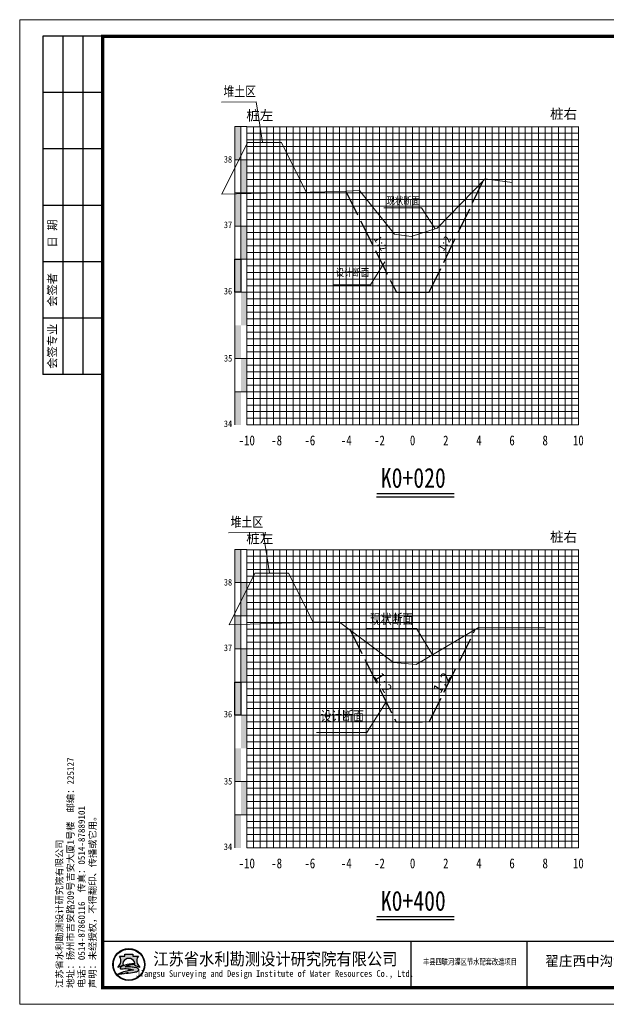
# Model space of a CAD drawing. Header units: millimetres. Extents: x -1851 to 142262423, y -629789 to 22327943.
# Tile 28 of 69: x 35561 to 35738, y 4447 to 4744. Entities that reach past the tile are written whole.
import ezdxf
from ezdxf.enums import TextEntityAlignment as Align

# ---------------------------------------------------------------- set-up
doc = ezdxf.new("R2010")
doc.units = ezdxf.units.MM
doc.linetypes.add('4415', pattern=[5, 4, -1])
for name, color, linetype, lineweight in [('0.13文字', 3, 'Continuous', 13), ('2', 61, 'Continuous', 30), ('3', 8, 'Continuous', 5), ('dmx', 7, 'Continuous', 15)]:
    doc.layers.add(name, color=color, linetype=linetype, lineweight=lineweight)
doc.layers.add('DIMTEX', color=7, linetype='Continuous')
doc.layers.add('断面', color=7, linetype='Continuous')
doc.styles.add('LYJFS', font='times.ttf', dxfattribs={"width": 0.7})
doc.styles.add('STYLE2', font='txt', dxfattribs={"width": 0.8})
doc.styles.add('仿宋', font='FangSong_GB2312.ttf')
doc.styles.add('仿宋体', font='FangSong_GB2312.ttf', dxfattribs={"width": 0.8})
doc.styles.add('宋体', font='txt', dxfattribs={"height": 3.5})
doc.styles.add('等线体', font='simhei.ttf')

# ---------------------------------------------------------------- blocks, each defined once
blk = doc.blocks.new('tk')
h = blk.add_hatch(color=152)
h.dxf.hatch_style = 1
h.paths.add_polyline_path([(6876.364125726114, 854.2295714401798, 1), (6866.686434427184, 854.2295714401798, 1)])
h.paths.add_polyline_path([(6876.201261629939, 854.2295714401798, 1), (6866.84929852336, 854.2295714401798, 1)], flags=16)
h = blk.add_hatch(color=152)
h.dxf.hatch_style = 1
edge = h.paths.add_edge_path()
edge.add_arc((6873.407199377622, 851.8047045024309), 1.461698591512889, 43.31770961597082, 70.37003522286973)
edge.add_arc((6872.0275850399, 847.9366998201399), 5.568375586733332, 70.37003522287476, 84.52854590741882)
edge.add_arc((6871.440752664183, 841.8102204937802), 11.72289597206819, 84.5285459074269, 95.17746754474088)
edge.add_arc((6871.582339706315, 852.1014277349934), 1.831337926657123, 111.7965680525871, 130.9174013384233, ccw=False)
edge.add_arc((6873.47809212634, 847.3608850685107), 6.936886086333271, 98.84274785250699, 111.79656805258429, ccw=False)
edge.add_arc((6874.544451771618, 840.506451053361), 13.873772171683, 95.21036804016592, 98.84274785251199, ccw=False)
edge.add_ellipse((6871.525280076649, 854.5219636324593), major_axis=(-1.773815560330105, 0), ratio=0.8776980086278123, start_angle=172.6538623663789, end_angle=176.9129867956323)
edge.add_arc((6873.117644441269, 844.1909795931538), 10.24870363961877, 88.99992913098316, 98.52267106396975)
edge.add_arc((6872.724314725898, 846.8157053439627), 7.594670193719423, 98.5226710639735, 116.8491039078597)
edge.add_arc((6869.849912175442, 852.4939579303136), 1.230336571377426, 116.8491039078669, 139.2900683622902)
edge.add_arc((6869.065436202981, 853.1689503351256), 0.1954369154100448, 139.2900683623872, 263.050638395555)
edge.add_arc((6869.248585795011, 854.6715617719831), 1.70916902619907, 263.0506383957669, 272.136251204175)
edge.add_arc((6870.416233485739, 823.3689317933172), 29.61523112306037, 88.46268833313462, 92.13625120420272, ccw=False)
edge.add_arc((6871.07395213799, 847.876297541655), 5.099041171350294, 68.07113774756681, 88.46268833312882, ccw=False)
edge.add_arc((6875.183614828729, 831.3122526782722), 21.4080615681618, 95.91294384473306, 98.79521578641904)
edge.add_arc((6873.816328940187, 840.1492628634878), 12.46590188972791, 98.79521578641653, 117.8496747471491)
edge.add_arc((6932.315236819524, 613.7362839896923), 245.9934265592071, 104.7703900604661, 105.15790668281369, ccw=False)
edge.add_line((6869.600177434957, 851.6009245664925), (6868.796656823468, 851.2750728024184))
edge.add_arc((6890.157828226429, 754.105500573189), 99.48982566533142, 100.90627282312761, 102.39834375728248, ccw=False)
edge.add_line((6871.334059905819, 851.7983414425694), (6870.72346251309, 851.6097564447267))
edge.add_arc((6868.414090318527, 880.2016823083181), 28.68503833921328, 274.6177604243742, 279.6944367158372)
edge.add_arc((6872.474319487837, 856.4344682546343), 4.573507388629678, 279.694436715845, 287.6119267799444)
edge.add_arc((6873.358587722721, 853.648913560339), 1.650966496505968, 287.6119267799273, 311.5140981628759)
edge.add_arc((6874.270477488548, 852.6187205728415), 0.2751610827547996, 311.5140981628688, 403.3177096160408)
edge = h.paths.add_edge_path()
edge.add_arc((6875.946394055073, 855.3665725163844), 2.066422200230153, 138.9741968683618, 204.1180883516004, ccw=False)
edge.add_line((6874.387456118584, 856.7229696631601), (6872.690352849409, 856.7229696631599))
edge.add_line((6872.69035284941, 856.7229696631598), (6872.69035284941, 857.3096342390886))
edge.add_line((6872.69035284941, 857.3096342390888), (6870.360207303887, 857.3096342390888))
edge.add_line((6870.360207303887, 857.3096342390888), (6870.360207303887, 856.7229696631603))
edge.add_line((6870.360207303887, 856.7229696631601), (6868.663104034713, 856.7229696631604))
edge.add_arc((6867.104166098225, 855.3665725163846), 2.066422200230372, -24.118088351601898, 41.0258031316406, ccw=False)
edge.add_arc((6865.567634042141, 856.05447875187), 3.749914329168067, 314.34412131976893, 335.8819116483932, ccw=False)
edge.add_arc((6867.522236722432, 856.4070458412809), 3.106664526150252, 282.3877277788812, 290.1465811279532)
edge.add_arc((6864.457993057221, 864.7594382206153), 12.00340818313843, 290.1465811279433, 296.6495194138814)
edge.add_ellipse((6871.525280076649, 854.5219636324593), major_axis=(-1.773815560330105, 0), ratio=0.8776980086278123, start_angle=176.9129867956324, end_angle=378.37473811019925, ccw=False)
edge.add_ellipse((6871.525280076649, 854.5219636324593), major_axis=(-1.773815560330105, 0), ratio=0.8776980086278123, start_angle=172.653862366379, end_angle=176.9129867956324, ccw=False)
edge.add_ellipse((6871.525280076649, 854.5219636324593), major_axis=(-1.773815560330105, 0), ratio=0.8776980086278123, start_angle=161.6252618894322, end_angle=172.653862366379, ccw=False)
edge.add_arc((6878.592567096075, 864.759438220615), 12.00340818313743, 243.3504805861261, 249.853418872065)
edge.add_arc((6875.528323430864, 856.4070458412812), 3.106664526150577, 249.8534188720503, 257.61227222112)
edge.add_arc((6877.482926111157, 856.05447875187), 3.74991432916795, 204.1180883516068, 225.6558786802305, ccw=False)
at = {"lineweight": 0}
for p, q in [((6838.597780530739, 842.2295714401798), (6838.597780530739, 1139.229571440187)), ((6838.597780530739, 1139.229571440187), (7258.597780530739, 1139.229571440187)), ((7258.597780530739, 842.2295714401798), (6838.597780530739, 842.2295714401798))]:
    blk.add_line(p, q, dxfattribs=at)
for p, q in [((6863.597780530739, 1134.229571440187), (6845.597780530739, 1134.229571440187)), ((6845.597780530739, 1134.229571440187), (6845.597780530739, 1032.229571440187)), ((6851.597780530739, 1134.229571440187), (6851.597780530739, 1032.229571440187)), ((6857.597780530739, 1134.229571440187), (6857.597780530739, 1032.229571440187)), ((6863.597780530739, 1117.229571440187), (6845.597780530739, 1117.229571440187)), ((6863.597780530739, 1100.229571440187), (6845.597780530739, 1100.229571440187)), ((6863.597780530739, 1083.229571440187), (6845.597780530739, 1083.229571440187)), ((6863.597780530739, 1066.229571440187), (6845.597780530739, 1066.229571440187)), ((6863.597780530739, 1049.229571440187), (6845.597780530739, 1049.229571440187)), ((6863.597780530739, 1032.229571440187), (6845.597780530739, 1032.229571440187)), ((6956.597780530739, 861.2295714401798), (6956.597780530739, 847.2295714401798)), ((6991.597780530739, 861.2295714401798), (6991.597780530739, 847.2295714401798))]:
    blk.add_line(p, q)
at = {"lineweight": 0, "const_width": 1}
blk.add_lwpolyline([(6863.597780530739, 1134.229571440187), (7253.597780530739, 1134.229571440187), (7253.597780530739, 847.2295714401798), (6863.597780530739, 847.2295714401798)], close=True, dxfattribs=at)
at = {"lineweight": 0, "const_width": 0.4}
blk.add_lwpolyline([(7253.597780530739, 861.2295714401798), (6863.597780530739, 861.2295714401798)], dxfattribs=at)
at = {"color": 152}
for points in [[(6869.8419023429, 854.0311891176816, -0.02838203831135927), (6868.592243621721, 853.4904639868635, -0.03386732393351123), (6868.188697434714, 853.3727099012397, 0.09425397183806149), (6868.990200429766, 854.5221939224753, 0.2921547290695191), (6868.663104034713, 856.7229696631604), (6870.360207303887, 856.7229696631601), (6870.360207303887, 857.3096342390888), (6872.69035284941, 857.3096342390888), (6872.69035284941, 856.7229696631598), (6874.387456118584, 856.7229696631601, 0.29215472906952), (6874.06035972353, 854.5221939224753, 0.09425397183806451), (6874.861862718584, 853.3727099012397, -0.03386732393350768), (6874.458316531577, 853.4904639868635, -0.02838203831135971), (6873.208657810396, 854.0311891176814)], [(6873.296521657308, 854.4381220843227, 0.04157472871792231), (6871.598778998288, 854.3265098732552, 0.08013502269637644), (6869.294240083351, 853.5916630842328, 0.09823132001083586), (6868.917290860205, 853.2964201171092, 0.599439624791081), (6869.041789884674, 852.9749492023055, 0.03966424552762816), (6869.312296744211, 852.9635806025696, -0.01603031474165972), (6871.210748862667, 852.9735033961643, -0.08921046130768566), (6872.978215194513, 852.6064141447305, 0.01257694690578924), (6871.910251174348, 852.4685801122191, 0.08333285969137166), (6867.992840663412, 851.171317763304, -0.001690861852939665), (6869.600177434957, 851.6009245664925), (6868.796656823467, 851.275072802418, -0.006510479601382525), (6871.334059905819, 851.7983414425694), (6870.72346251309, 851.6097564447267, 0.02215480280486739), (6873.244469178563, 851.9262713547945, 0.03456031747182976), (6873.858117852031, 852.0753316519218, 0.1046726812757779), (6874.452855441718, 852.4126819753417, 0.4234638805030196), (6874.470673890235, 852.8074929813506, 0.1185893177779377), (6873.898248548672, 853.1814519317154, 0.06185687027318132), (6872.558528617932, 853.479704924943, 0.04649815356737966), (6870.382867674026, 853.4852866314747, -0.08362449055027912), (6870.902341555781, 853.8018397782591, -0.05658197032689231), (6872.411732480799, 854.2153190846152, -0.01585057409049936), (6873.284535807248, 854.3228965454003)]]:
    blk.add_lwpolyline(points, format="xyb", dxfattribs=at)
for radius in [4.838845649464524, 4.675981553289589]:
    blk.add_circle((6871.525280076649, 854.2295714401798), radius, dxfattribs=at)
blk.add_arc((6873.478092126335, 847.3608850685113), 6.936886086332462, 98.84274785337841, 111.7965680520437, dxfattribs=at)
for start_param, end_param in [(2.820892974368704, 6.603884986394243), (3.013378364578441, 3.087714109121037)]:
    blk.add_ellipse((6871.525280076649, 854.5219636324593), major_axis=(-1.773815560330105, 0), ratio=0.8776980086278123, start_param=start_param, end_param=end_param, dxfattribs=at)
at = {"style": '宋体'}
for s, height, width, p in [('江苏省水利勘测设计研究院有限公司', 3.75, 0.9, (6915.725099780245, 855.9804173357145)), ('丰县四联河灌区节水配套改造项目', 1.8, 0.75, (6974.43168055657, 855.1042281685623)), ('Jiangsu Surveying and Design Institute of Water Resources Co., Ltd.', 2, 0.8, (6915.552971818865, 851.2429752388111))]:
    blk.add_text(s, height=height, dxfattribs=dict(at, width=width)).set_placement(p, align=Align.MIDDLE)
at = {"rotation": 90}
for s, insert, char_height, attachment_point, style in [('日 期', (6848.597780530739, 1074.729571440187), 2.5, 5, '宋体'), ('会签者', (6848.597780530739, 1057.729571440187), 2.5, 5, '宋体'), ('会签专业', (6848.597780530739, 1040.729571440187), 2.5, 5, '宋体'), ('江苏省水利勘测设计研究院有限公司\\P地址：扬州市吉安路209号吉安大厦1号楼  邮编：225127\\P电话：0514-87860116  传真：0514-87889101\\P声明：未经授权，不得翻印、传播或它用。', (6861.892912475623, 847.1478961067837), 2, 7, '仿宋')]:
    blk.add_mtext(s, dxfattribs=dict(at, insert=insert, char_height=char_height, attachment_point=attachment_point, style=style))

msp = doc.modelspace()

# ---------------------------------------------------------------- hatches: boundary and pattern name
at = {"linetype": 'Continuous'}
for points in [[(35625.80106367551, 4712.195327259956), (35627.60106367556, 4712.195327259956), (35627.60106367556, 4702.195327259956), (35625.80106367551, 4702.195327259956)], [(35627.60106367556, 4702.195327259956), (35629.40106367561, 4702.195327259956), (35629.40106367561, 4692.195327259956), (35627.60106367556, 4692.195327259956)], [(35625.80106367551, 4692.195327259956), (35627.60106367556, 4692.195327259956), (35627.60106367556, 4682.195327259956), (35625.80106367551, 4682.195327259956)], [(35627.60106367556, 4682.195327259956), (35629.40106367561, 4682.195327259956), (35629.40106367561, 4672.195327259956), (35627.60106367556, 4672.195327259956)], [(35625.80106367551, 4672.195327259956), (35627.60106367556, 4672.195327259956), (35627.60106367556, 4662.195327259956), (35625.80106367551, 4662.195327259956)], [(35627.60106367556, 4662.195327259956), (35629.40106367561, 4662.195327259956), (35629.40106367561, 4652.195327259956), (35627.60106367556, 4652.195327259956)], [(35625.80106367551, 4652.195327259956), (35627.60106367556, 4652.195327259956), (35627.60106367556, 4642.195327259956), (35625.80106367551, 4642.195327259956)], [(35627.60742442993, 4642.220052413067), (35629.40742442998, 4642.220052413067), (35629.40742442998, 4632.220052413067), (35627.60742442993, 4632.220052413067)], [(35625.80106367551, 4632.191263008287), (35627.60106367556, 4632.191263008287), (35627.60106367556, 4622.191263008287), (35625.80106367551, 4622.191263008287)], [(35625.80106367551, 4584.615327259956), (35627.60106367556, 4584.615327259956), (35627.60106367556, 4574.615327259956), (35625.80106367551, 4574.615327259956)], [(35627.60106367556, 4574.615327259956), (35629.40106367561, 4574.615327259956), (35629.40106367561, 4564.615327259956), (35627.60106367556, 4564.615327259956)], [(35625.80106367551, 4564.615327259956), (35627.60106367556, 4564.615327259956), (35627.60106367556, 4554.615327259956), (35625.80106367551, 4554.615327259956)], [(35627.60106367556, 4554.615327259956), (35629.40106367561, 4554.615327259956), (35629.40106367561, 4544.615327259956), (35627.60106367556, 4544.615327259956)], [(35625.80106367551, 4544.615327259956), (35627.60106367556, 4544.615327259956), (35627.60106367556, 4534.615327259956), (35625.80106367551, 4534.615327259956)], [(35627.60106367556, 4534.615327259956), (35629.40106367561, 4534.615327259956), (35629.40106367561, 4524.615327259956), (35627.60106367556, 4524.615327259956)], [(35625.80106367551, 4524.615327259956), (35627.60106367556, 4524.615327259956), (35627.60106367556, 4514.615327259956), (35625.80106367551, 4514.615327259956)], [(35627.60742442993, 4514.640052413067), (35629.40742442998, 4514.640052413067), (35629.40742442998, 4504.640052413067), (35627.60742442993, 4504.640052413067)], [(35625.80106367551, 4504.611263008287), (35627.60106367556, 4504.611263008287), (35627.60106367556, 4494.611263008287), (35625.80106367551, 4494.611263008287)]]:
    msp.add_hatch(color=7, dxfattribs=at).paths.add_polyline_path(points)

# ---------------------------------------------------------------- linework, layer by layer
at = {"linetype": 'Continuous', "lineweight": 20, "flags": 128}
for points in [[(35634.09843318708, 4707.45440353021), (35632.19030464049, 4719.659222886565), (35621.73067504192, 4719.587794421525)], [(35686.21961547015, 4681.305267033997), (35682.10047560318, 4687.686734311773), (35670.73693334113, 4687.66700006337)], [(35671.07099661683, 4671.355461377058), (35666.6903608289, 4664.429099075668), (35655.32681856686, 4664.409364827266)], [(35636.28272274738, 4577.556055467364), (35634.37459420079, 4589.760874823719), (35623.91496460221, 4589.68944635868)], [(35685.40106367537, 4552.862734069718), (35680.55343617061, 4560.808295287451), (35665.40204648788, 4560.781982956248)], [(35671.40106367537, 4538.633264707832), (35665.56021595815, 4529.398114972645), (35650.40882627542, 4529.371802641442)]]:
    msp.add_lwpolyline(points, dxfattribs=at)
at = {"color": 1, "linetype": '4415', "lineweight": 30, "ltscale": 2}
for points in [[(35659.24680555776, 4692.705704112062), (35674.50199398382, 4662.195327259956), (35681.24146268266, 4662.195327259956), (35684.44472254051, 4662.195327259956), (35700.60156256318, 4695.661842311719)], [(35660.52928862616, 4560.376814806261), (35674.40106367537, 4532.633264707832), (35684.40106367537, 4532.633264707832), (35698.31119955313, 4560.453536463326)]]:
    msp.add_lwpolyline(points, dxfattribs=at)
at = {"linetype": 'Continuous', "flags": 128}
for points in [[(35625.80106367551, 4672.195327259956), (35627.60106367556, 4672.195327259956), (35627.60106367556, 4662.195327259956), (35625.80106367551, 4662.195327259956)], [(35625.80106367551, 4544.615327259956), (35627.60106367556, 4544.615327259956), (35627.60106367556, 4534.615327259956), (35625.80106367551, 4534.615327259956)]]:
    msp.add_lwpolyline(points, close=True, dxfattribs=at)
at = {"layer": '2', "color": 7, "lineweight": 15}
for points in [[(35629.40106367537, 4712.129226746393), (35729.40106367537, 4712.129226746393)], [(35639.40106367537, 4712.195327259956), (35639.40106367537, 4622.195327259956)], [(35649.40106367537, 4712.195327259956), (35649.40106367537, 4622.195327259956)], [(35659.40106367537, 4712.195327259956), (35659.40106367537, 4622.195327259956)], [(35669.40106367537, 4712.195327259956), (35669.40106367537, 4622.195327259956)], [(35689.40106367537, 4712.195327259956), (35689.40106367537, 4622.195327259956)], [(35699.40106367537, 4712.195327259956), (35699.40106367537, 4622.195327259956)], [(35709.40106367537, 4712.195327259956), (35709.40106367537, 4622.195327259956)], [(35719.40106367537, 4712.195327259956), (35719.40106367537, 4622.195327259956)], [(35729.40106367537, 4712.195327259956), (35729.40106367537, 4622.195327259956)], [(35629.40106367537, 4702.195327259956), (35729.40106367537, 4702.195327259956)], [(35629.40106367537, 4692.195327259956), (35729.40106367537, 4692.195327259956)], [(35629.40106367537, 4682.195327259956), (35729.40106367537, 4682.195327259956)], [(35629.40106367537, 4672.195327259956), (35729.40106367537, 4672.195327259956)], [(35629.40106367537, 4652.195327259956), (35729.40106367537, 4652.195327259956)], [(35629.40106367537, 4622.195327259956), (35729.40106367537, 4622.195327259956)], [(35629.40106367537, 4584.549226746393), (35729.40106367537, 4584.549226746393)], [(35639.40106367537, 4584.615327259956), (35639.40106367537, 4494.615327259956)], [(35649.40106367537, 4584.615327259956), (35649.40106367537, 4494.615327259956)], [(35659.40106367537, 4584.615327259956), (35659.40106367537, 4494.615327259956)], [(35669.40106367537, 4584.615327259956), (35669.40106367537, 4494.615327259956)], [(35689.40106367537, 4584.615327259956), (35689.40106367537, 4494.615327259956)], [(35699.40106367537, 4584.615327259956), (35699.40106367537, 4494.615327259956)], [(35709.40106367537, 4584.615327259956), (35709.40106367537, 4494.615327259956)], [(35719.40106367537, 4584.615327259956), (35719.40106367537, 4494.615327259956)], [(35729.40106367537, 4584.615327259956), (35729.40106367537, 4494.615327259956)], [(35629.40106367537, 4574.615327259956), (35729.40106367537, 4574.615327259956)], [(35629.40106367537, 4564.615327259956), (35729.40106367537, 4564.615327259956)], [(35629.40106367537, 4554.615327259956), (35729.40106367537, 4554.615327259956)], [(35629.40106367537, 4544.615327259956), (35729.40106367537, 4544.615327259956)], [(35629.40106367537, 4524.615327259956), (35729.40106367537, 4524.615327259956)], [(35629.40106367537, 4494.615327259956), (35729.40106367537, 4494.615327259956)]]:
    msp.add_lwpolyline(points, dxfattribs=at)
at = {"layer": '2', "color": 3, "lineweight": 15}
for points in [[(35679.40106367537, 4712.195327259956), (35679.40106367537, 4622.195327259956)], [(35679.40106367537, 4584.615327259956), (35679.40106367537, 4494.615327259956)]]:
    msp.add_lwpolyline(points, dxfattribs=at)
at = {"layer": '2', "color": 7, "lineweight": 15, "flags": 128}
for points in [[(35629.40106367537, 4662.195327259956), (35729.40106367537, 4662.195327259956)], [(35629.40106367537, 4534.615327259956), (35729.40106367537, 4534.615327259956)]]:
    msp.add_lwpolyline(points, dxfattribs=at)
at = {"layer": '2', "color": 0, "lineweight": 15}
for points in [[(35629.40106367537, 4642.195327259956), (35729.40106367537, 4642.195327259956)], [(35629.40106367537, 4632.195327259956), (35729.40106367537, 4632.195327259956)], [(35629.40106367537, 4514.615327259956), (35729.40106367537, 4514.615327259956)], [(35629.40106367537, 4504.615327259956), (35729.40106367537, 4504.615327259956)]]:
    msp.add_lwpolyline(points, dxfattribs=at)
at = {"layer": '3', "lineweight": 5}
for points in [[(35631.40106367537, 4712.195327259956), (35631.40106367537, 4622.195327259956)], [(35633.40106367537, 4712.195327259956), (35633.40106367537, 4622.195327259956)], [(35635.40106367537, 4712.195327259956), (35635.40106367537, 4622.195327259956)], [(35637.40106367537, 4712.195327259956), (35637.40106367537, 4622.195327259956)], [(35641.40106367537, 4712.195327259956), (35641.40106367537, 4622.195327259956)], [(35643.40106367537, 4712.195327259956), (35643.40106367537, 4622.195327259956)], [(35645.40106367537, 4712.195327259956), (35645.40106367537, 4622.195327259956)], [(35647.40106367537, 4712.195327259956), (35647.40106367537, 4622.195327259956)], [(35651.40106367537, 4712.195327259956), (35651.40106367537, 4622.195327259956)], [(35653.40106367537, 4712.195327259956), (35653.40106367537, 4622.195327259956)], [(35655.40106367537, 4712.195327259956), (35655.40106367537, 4622.195327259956)], [(35657.40106367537, 4712.195327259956), (35657.40106367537, 4622.195327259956)], [(35661.40106367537, 4712.195327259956), (35661.40106367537, 4622.195327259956)], [(35663.40106367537, 4712.195327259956), (35663.40106367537, 4622.195327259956)], [(35665.40106367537, 4712.195327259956), (35665.40106367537, 4622.195327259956)], [(35667.40106367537, 4712.195327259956), (35667.40106367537, 4622.195327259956)], [(35671.40106367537, 4712.195327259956), (35671.40106367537, 4622.195327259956)], [(35673.40106367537, 4712.195327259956), (35673.40106367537, 4622.195327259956)], [(35675.40106367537, 4712.195327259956), (35675.40106367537, 4622.195327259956)], [(35677.40106367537, 4712.195327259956), (35677.40106367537, 4622.195327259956)], [(35681.40106367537, 4712.195327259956), (35681.40106367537, 4622.195327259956)], [(35683.40106367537, 4712.195327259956), (35683.40106367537, 4622.195327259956)], [(35685.40106367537, 4712.195327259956), (35685.40106367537, 4622.195327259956)], [(35687.40106367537, 4712.195327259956), (35687.40106367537, 4622.195327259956)], [(35691.40106367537, 4712.195327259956), (35691.40106367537, 4622.195327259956)], [(35693.40106367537, 4712.195327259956), (35693.40106367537, 4622.195327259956)], [(35695.40106367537, 4712.195327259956), (35695.40106367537, 4622.195327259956)], [(35697.40106367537, 4712.195327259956), (35697.40106367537, 4622.195327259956)], [(35701.40106367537, 4712.195327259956), (35701.40106367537, 4622.195327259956)], [(35703.40106367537, 4712.195327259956), (35703.40106367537, 4622.195327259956)], [(35705.40106367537, 4712.195327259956), (35705.40106367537, 4622.195327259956)], [(35707.40106367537, 4712.195327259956), (35707.40106367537, 4622.195327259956)], [(35711.40106367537, 4712.195327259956), (35711.40106367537, 4622.195327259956)], [(35713.40106367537, 4712.195327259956), (35713.40106367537, 4622.195327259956)], [(35715.40106367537, 4712.195327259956), (35715.40106367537, 4622.195327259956)], [(35717.40106367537, 4712.195327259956), (35717.40106367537, 4622.195327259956)], [(35721.40106367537, 4712.195327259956), (35721.40106367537, 4622.195327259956)], [(35723.40106367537, 4712.195327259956), (35723.40106367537, 4622.195327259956)], [(35725.40106367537, 4712.195327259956), (35725.40106367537, 4622.195327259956)], [(35727.40106367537, 4712.195327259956), (35727.40106367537, 4622.195327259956)], [(35629.40106367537, 4710.195327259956), (35729.40106367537, 4710.195327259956)], [(35629.40106367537, 4708.195327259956), (35729.40106367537, 4708.195327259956)], [(35629.40106367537, 4706.195327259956), (35729.40106367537, 4706.195327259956)], [(35629.40106367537, 4704.195327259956), (35729.40106367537, 4704.195327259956)], [(35629.40106367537, 4700.195327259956), (35729.40106367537, 4700.195327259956)], [(35629.40106367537, 4698.195327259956), (35729.40106367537, 4698.195327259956)], [(35629.40106367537, 4696.195327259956), (35729.40106367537, 4696.195327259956)], [(35629.40106367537, 4694.195327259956), (35729.40106367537, 4694.195327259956)], [(35629.40106367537, 4690.195327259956), (35729.40106367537, 4690.195327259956)], [(35629.40106367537, 4688.195327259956), (35729.40106367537, 4688.195327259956)], [(35629.40106367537, 4686.195327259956), (35729.40106367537, 4686.195327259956)], [(35629.40106367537, 4684.195327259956), (35729.40106367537, 4684.195327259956)], [(35629.40106367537, 4680.195327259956), (35729.40106367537, 4680.195327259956)], [(35629.40106367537, 4678.195327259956), (35729.40106367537, 4678.195327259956)], [(35629.40106367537, 4676.195327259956), (35729.40106367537, 4676.195327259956)], [(35629.40106367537, 4674.195327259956), (35729.40106367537, 4674.195327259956)], [(35629.40106367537, 4670.195327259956), (35729.40106367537, 4670.195327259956)], [(35629.40106367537, 4668.195327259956), (35729.40106367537, 4668.195327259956)], [(35629.40106367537, 4666.195327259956), (35729.40106367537, 4666.195327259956)], [(35629.40106367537, 4664.195327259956), (35729.40106367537, 4664.195327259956)], [(35629.40106367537, 4660.195327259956), (35729.40106367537, 4660.195327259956)], [(35629.40106367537, 4658.195327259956), (35729.40106367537, 4658.195327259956)], [(35629.40106367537, 4656.195327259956), (35729.40106367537, 4656.195327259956)], [(35629.40106367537, 4654.195327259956), (35729.40106367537, 4654.195327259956)], [(35629.40106367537, 4650.195327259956), (35729.40106367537, 4650.195327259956)], [(35629.40106367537, 4648.195327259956), (35729.40106367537, 4648.195327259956)], [(35629.40106367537, 4646.195327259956), (35729.40106367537, 4646.195327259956)], [(35629.40106367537, 4644.195327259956), (35729.40106367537, 4644.195327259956)], [(35629.40106367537, 4640.195327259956), (35729.40106367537, 4640.195327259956)], [(35629.40106367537, 4638.195327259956), (35729.40106367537, 4638.195327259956)], [(35629.40106367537, 4636.195327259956), (35729.40106367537, 4636.195327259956)], [(35629.40106367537, 4634.195327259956), (35729.40106367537, 4634.195327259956)], [(35629.40106367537, 4630.195327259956), (35729.40106367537, 4630.195327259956)], [(35629.40106367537, 4628.195327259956), (35729.40106367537, 4628.195327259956)], [(35629.40106367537, 4626.195327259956), (35729.40106367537, 4626.195327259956)], [(35629.40106367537, 4624.195327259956), (35729.40106367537, 4624.195327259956)], [(35631.40106367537, 4584.615327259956), (35631.40106367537, 4494.615327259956)], [(35633.40106367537, 4584.615327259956), (35633.40106367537, 4494.615327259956)], [(35635.40106367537, 4584.615327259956), (35635.40106367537, 4494.615327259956)], [(35637.40106367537, 4584.615327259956), (35637.40106367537, 4494.615327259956)], [(35641.40106367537, 4584.615327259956), (35641.40106367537, 4494.615327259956)], [(35643.40106367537, 4584.615327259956), (35643.40106367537, 4494.615327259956)], [(35645.40106367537, 4584.615327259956), (35645.40106367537, 4494.615327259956)], [(35647.40106367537, 4584.615327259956), (35647.40106367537, 4494.615327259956)], [(35651.40106367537, 4584.615327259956), (35651.40106367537, 4494.615327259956)], [(35653.40106367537, 4584.615327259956), (35653.40106367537, 4494.615327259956)], [(35655.40106367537, 4584.615327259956), (35655.40106367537, 4494.615327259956)], [(35657.40106367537, 4584.615327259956), (35657.40106367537, 4494.615327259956)], [(35661.40106367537, 4584.615327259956), (35661.40106367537, 4494.615327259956)], [(35663.40106367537, 4584.615327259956), (35663.40106367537, 4494.615327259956)], [(35665.40106367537, 4584.615327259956), (35665.40106367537, 4494.615327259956)], [(35667.40106367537, 4584.615327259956), (35667.40106367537, 4494.615327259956)], [(35671.40106367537, 4584.615327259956), (35671.40106367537, 4494.615327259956)], [(35673.40106367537, 4584.615327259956), (35673.40106367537, 4494.615327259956)], [(35675.40106367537, 4584.615327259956), (35675.40106367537, 4494.615327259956)], [(35677.40106367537, 4584.615327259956), (35677.40106367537, 4494.615327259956)], [(35681.40106367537, 4584.615327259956), (35681.40106367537, 4494.615327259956)], [(35683.40106367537, 4584.615327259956), (35683.40106367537, 4494.615327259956)], [(35685.40106367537, 4584.615327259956), (35685.40106367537, 4494.615327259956)], [(35687.40106367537, 4584.615327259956), (35687.40106367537, 4494.615327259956)], [(35691.40106367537, 4584.615327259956), (35691.40106367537, 4494.615327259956)], [(35693.40106367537, 4584.615327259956), (35693.40106367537, 4494.615327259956)], [(35695.40106367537, 4584.615327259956), (35695.40106367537, 4494.615327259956)], [(35697.40106367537, 4584.615327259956), (35697.40106367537, 4494.615327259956)], [(35701.40106367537, 4584.615327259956), (35701.40106367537, 4494.615327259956)], [(35703.40106367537, 4584.615327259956), (35703.40106367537, 4494.615327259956)], [(35705.40106367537, 4584.615327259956), (35705.40106367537, 4494.615327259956)], [(35707.40106367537, 4584.615327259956), (35707.40106367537, 4494.615327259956)], [(35711.40106367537, 4584.615327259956), (35711.40106367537, 4494.615327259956)], [(35713.40106367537, 4584.615327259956), (35713.40106367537, 4494.615327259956)], [(35715.40106367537, 4584.615327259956), (35715.40106367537, 4494.615327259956)], [(35717.40106367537, 4584.615327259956), (35717.40106367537, 4494.615327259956)], [(35721.40106367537, 4584.615327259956), (35721.40106367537, 4494.615327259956)], [(35723.40106367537, 4584.615327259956), (35723.40106367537, 4494.615327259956)], [(35725.40106367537, 4584.615327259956), (35725.40106367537, 4494.615327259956)], [(35727.40106367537, 4584.615327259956), (35727.40106367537, 4494.615327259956)], [(35629.40106367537, 4582.615327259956), (35729.40106367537, 4582.615327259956)], [(35629.40106367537, 4580.615327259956), (35729.40106367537, 4580.615327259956)], [(35629.40106367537, 4578.615327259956), (35729.40106367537, 4578.615327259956)], [(35629.40106367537, 4576.615327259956), (35729.40106367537, 4576.615327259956)], [(35629.40106367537, 4572.615327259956), (35729.40106367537, 4572.615327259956)], [(35629.40106367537, 4570.615327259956), (35729.40106367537, 4570.615327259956)], [(35629.40106367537, 4568.615327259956), (35729.40106367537, 4568.615327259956)], [(35629.40106367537, 4566.615327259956), (35729.40106367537, 4566.615327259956)], [(35629.40106367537, 4562.615327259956), (35729.40106367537, 4562.615327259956)], [(35629.40106367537, 4560.615327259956), (35729.40106367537, 4560.615327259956)], [(35629.40106367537, 4558.615327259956), (35729.40106367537, 4558.615327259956)], [(35629.40106367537, 4556.615327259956), (35729.40106367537, 4556.615327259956)], [(35629.40106367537, 4552.615327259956), (35729.40106367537, 4552.615327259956)], [(35629.40106367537, 4550.615327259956), (35729.40106367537, 4550.615327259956)], [(35629.40106367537, 4548.615327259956), (35729.40106367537, 4548.615327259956)], [(35629.40106367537, 4546.615327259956), (35729.40106367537, 4546.615327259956)], [(35629.40106367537, 4542.615327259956), (35729.40106367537, 4542.615327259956)], [(35629.40106367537, 4540.615327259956), (35729.40106367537, 4540.615327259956)], [(35629.40106367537, 4538.615327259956), (35729.40106367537, 4538.615327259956)], [(35629.40106367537, 4536.615327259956), (35729.40106367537, 4536.615327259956)], [(35629.40106367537, 4532.615327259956), (35729.40106367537, 4532.615327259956)], [(35629.40106367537, 4530.615327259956), (35729.40106367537, 4530.615327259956)], [(35629.40106367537, 4528.615327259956), (35729.40106367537, 4528.615327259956)], [(35629.40106367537, 4526.615327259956), (35729.40106367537, 4526.615327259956)], [(35629.40106367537, 4522.615327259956), (35729.40106367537, 4522.615327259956)], [(35629.40106367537, 4520.615327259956), (35729.40106367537, 4520.615327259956)], [(35629.40106367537, 4518.615327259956), (35729.40106367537, 4518.615327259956)], [(35629.40106367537, 4516.615327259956), (35729.40106367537, 4516.615327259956)], [(35629.40106367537, 4512.615327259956), (35729.40106367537, 4512.615327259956)], [(35629.40106367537, 4510.615327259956), (35729.40106367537, 4510.615327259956)], [(35629.40106367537, 4508.615327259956), (35729.40106367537, 4508.615327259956)], [(35629.40106367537, 4506.615327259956), (35729.40106367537, 4506.615327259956)], [(35629.40106367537, 4502.615327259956), (35729.40106367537, 4502.615327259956)], [(35629.40106367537, 4500.615327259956), (35729.40106367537, 4500.615327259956)], [(35629.40106367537, 4498.615327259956), (35729.40106367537, 4498.615327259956)], [(35629.40106367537, 4496.615327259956), (35729.40106367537, 4496.615327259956)]]:
    msp.add_lwpolyline(points, dxfattribs=at)
at = {"layer": '3', "color": 0, "lineweight": 5}
for points in [[(35625.80106367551, 4642.195327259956), (35729.40106367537, 4642.195327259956)], [(35625.80106367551, 4632.195327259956), (35729.40106367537, 4632.195327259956)], [(35625.80106367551, 4514.615327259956), (35729.40106367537, 4514.615327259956)], [(35625.80106367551, 4504.615327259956), (35729.40106367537, 4504.615327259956)]]:
    msp.add_lwpolyline(points, dxfattribs=at)
at = {"layer": 'DIMTEX', "color": 0, "linetype": 'Continuous'}
for p, q in [((35668.55193406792, 4600.540603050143), (35691.89701934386, 4600.540603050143)), ((35668.57242585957, 4601.502997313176), (35691.89701934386, 4601.502997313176)), ((35668.55193406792, 4472.960603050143), (35691.89701934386, 4472.960603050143)), ((35668.57242585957, 4473.922997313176), (35691.89701934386, 4473.922997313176))]:
    msp.add_line(p, q, dxfattribs=at)
at = {"layer": 'dmx', "linetype": 'Continuous', "lineweight": 15}
for p, q in [((35629.62042515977, 4707.37490547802), (35621.83895991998, 4691.811974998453)), ((35629.62042515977, 4707.37490547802), (35639.81127456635, 4707.37490547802)), ((35639.81127456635, 4707.37490547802), (35647.40106367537, 4692.195327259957)), ((35621.83895991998, 4691.811974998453), (35657.40106367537, 4692.614137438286)), ((35631.80471472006, 4577.476557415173), (35624.02324948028, 4561.913626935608)), ((35631.80471472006, 4577.476557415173), (35641.99556412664, 4577.476557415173)), ((35641.99556412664, 4577.476557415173), (35649.40106367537, 4562.665558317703)), ((35624.02324948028, 4561.913626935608), (35649.40106367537, 4562.665558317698))]:
    msp.add_line(p, q, dxfattribs=at)
at = {"layer": 'dmx', "linetype": 'Continuous', "lineweight": 15, "flags": 128}
for points in [[(35663.40106367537, 4692.911795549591), (35673.93292555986, 4679.734500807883), (35678.97035308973, 4679.039115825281), (35686.83737389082, 4681.498381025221), (35701.3065425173, 4696.387272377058)], [(35701.3065425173, 4696.387272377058), (35709.40106367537, 4695.355461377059)], [(35657.40106367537, 4692.614137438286), (35663.40106367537, 4692.911795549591)], [(35649.40106367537, 4562.665558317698), (35657.40106367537, 4562.727221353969)], [(35657.40106367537, 4562.727221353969), (35673.63529642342, 4550.529554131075), (35680.43609517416, 4549.92333595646), (35686.90300536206, 4553.751924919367), (35699.51714765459, 4561.161956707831)], [(35699.51714765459, 4561.161956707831), (35719.40106367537, 4561.022776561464)]]:
    msp.add_lwpolyline(points, dxfattribs=at)
at = {"layer": '断面', "color": 3, "lineweight": 15}
for points in [[(35629.40106367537, 4712.195327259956), (35625.80106367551, 4712.195327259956)], [(35625.80106367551, 4712.195327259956), (35625.80106367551, 4622.195327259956)], [(35627.60106367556, 4712.195327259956), (35627.60106367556, 4662.195327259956)], [(35629.40106367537, 4712.195327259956), (35629.40106367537, 4622.195327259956)], [(35629.40106367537, 4702.195327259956), (35625.80106367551, 4702.195327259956)], [(35629.40106367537, 4692.195327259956), (35625.80106367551, 4692.195327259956)], [(35629.40106367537, 4682.195327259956), (35625.80106367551, 4682.195327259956)], [(35629.40106367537, 4672.195327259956), (35625.80106367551, 4672.195327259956)], [(35625.80106367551, 4662.195327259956), (35629.40106367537, 4662.195327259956)], [(35629.40106367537, 4584.615327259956), (35625.80106367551, 4584.615327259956)], [(35625.80106367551, 4584.615327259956), (35625.80106367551, 4494.615327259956)], [(35627.60106367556, 4584.615327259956), (35627.60106367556, 4534.615327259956)], [(35629.40106367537, 4584.615327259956), (35629.40106367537, 4494.615327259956)], [(35629.40106367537, 4574.615327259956), (35625.80106367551, 4574.615327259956)], [(35629.40106367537, 4564.615327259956), (35625.80106367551, 4564.615327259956)], [(35629.40106367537, 4554.615327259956), (35625.80106367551, 4554.615327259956)], [(35629.40106367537, 4544.615327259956), (35625.80106367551, 4544.615327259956)], [(35625.80106367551, 4534.615327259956), (35629.40106367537, 4534.615327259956)]]:
    msp.add_lwpolyline(points, dxfattribs=at)
at = {"layer": '断面', "color": 7, "lineweight": 15}
for points in [[(35629.40106367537, 4662.195327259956), (35729.40106367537, 4662.195327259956)], [(35629.40106367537, 4534.615327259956), (35729.40106367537, 4534.615327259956)]]:
    msp.add_lwpolyline(points, dxfattribs=at)

# ---------------------------------------------------------------- block references
at = {"layer": '断面'}
msp.add_blockref('tk', (28722.28328314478, 3605.198353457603), dxfattribs=at)

# ---------------------------------------------------------------- texts
at = {"style": '等线体'}
for s, p in [('桩左', (35629.2278443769, 4714.03077711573)), ('桩右', (35720.84631621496, 4714.488875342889)), ('桩左', (35629.2278443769, 4586.45077711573)), ('桩右', (35720.84631621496, 4586.908875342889))]:
    msp.add_text(s, height=3, dxfattribs=at).set_placement(p)
at = {"linetype": 'Continuous', "attachment_point": 1, "style": '仿宋体'}
for s, insert, char_height, width in [('堆土区', (35622.33362144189, 4724.298584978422), 3, 18.82471715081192), ('现状断面', (35671.59107416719, 4690.948213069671), 2.25, 28.44939223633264), ('设计断面', (35656.2448522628, 4669.295899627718), 2.25, 28.44939223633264), ('堆土区', (35624.51791100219, 4594.400236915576), 3, 18.82471715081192), ('现状断面', (35666.54090092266, 4565.156933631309), 3, 37.93252298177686), ('设计断面', (35651.63287120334, 4535.887182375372), 3, 37.93252298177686)]:
    msp.add_mtext(s, dxfattribs=dict(at, insert=insert, char_height=char_height, width=width))
at = {"layer": '0.13文字', "linetype": 'Continuous', "lineweight": 13, "insert": (35719.4184937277, 4461.993772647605), "char_height": 3, "width": 55.55091040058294, "attachment_point": 1, "style": 'LYJFS'}
msp.add_mtext('{\\fFangSong_GB2312|b0|i0|c134|p49;\\W1;翟庄西中沟清淤横断面图}', dxfattribs=at)
at = {"layer": 'DIMTEX', "color": 0, "linetype": 'Continuous', "style": 'STYLE2', "width": 0.8}
for s, p in [('K0+020', (35669.81863345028, 4603.228631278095)), ('K0+400', (35669.81863345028, 4475.648631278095))]:
    msp.add_text(s, height=6, dxfattribs=at).set_placement(p)
at = {"layer": '断面', "color": 7, "style": '等线体', "width": 0.8}
for s, p in [('38', (35622.46442662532, 4700.710558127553)), ('37', (35622.46442662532, 4680.95415419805)), ('36', (35622.46442662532, 4660.95415419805)), ('35', (35622.49946654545, 4640.693728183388)), ('34', (35622.46442662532, 4620.950089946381)), ('38', (35622.46442662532, 4573.130558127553)), ('37', (35622.46442662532, 4553.37415419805)), ('36', (35622.46442662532, 4533.37415419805)), ('35', (35622.49946654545, 4513.113728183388)), ('34', (35622.46442662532, 4493.370089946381))]:
    msp.add_text(s, height=2, dxfattribs=at).set_placement(p, align=Align.BOTTOM_LEFT)
at = {"layer": '断面', "color": 7, "style": '仿宋体'}
for height, rotation, p in [(2.25, 301.9850291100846, (35669.78446124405, 4676.930083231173)), (2.25, 58.01497088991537, (35689.01766610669, 4676.930083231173)), (3, 301.9850291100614, (35670.57892710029, 4544.466093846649)), (3, 58.01497088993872, (35688.22320025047, 4544.466093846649))]:
    msp.add_text('1:2', height=height, rotation=rotation, dxfattribs=at).set_placement(p, align=Align.MIDDLE)
at = {"layer": '断面', "color": 7, "style": '等线体', "width": 0.8}
for s, p in [('-10', (35629.38517429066, 4617.50252138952)), ('-8', (35638.39096008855, 4617.50252138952)), ('-6', (35648.39096008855, 4617.50252138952)), ('-4', (35659.40106367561, 4617.50252138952)), ('-2', (35669.40106367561, 4617.50252138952)), ('0', (35679.40106367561, 4617.50252138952)), ('2', (35689.40106367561, 4617.50252138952)), ('4', (35699.40106367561, 4617.50252138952)), ('6', (35709.40106367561, 4617.50252138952)), ('8', (35719.40106367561, 4617.50252138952)), ('10', (35729.40106367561, 4617.50252138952)), ('-10', (35629.38517429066, 4489.92252138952)), ('-8', (35638.39096008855, 4489.92252138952)), ('-6', (35648.39096008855, 4489.92252138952)), ('-4', (35659.40106367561, 4489.92252138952)), ('-2', (35669.40106367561, 4489.92252138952)), ('0', (35679.40106367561, 4489.92252138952)), ('2', (35689.40106367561, 4489.92252138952)), ('4', (35699.40106367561, 4489.92252138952)), ('6', (35709.40106367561, 4489.92252138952)), ('8', (35719.40106367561, 4489.92252138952)), ('10', (35729.40106367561, 4489.92252138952))]:
    msp.add_text(s, height=3, dxfattribs=at).set_placement(p, align=Align.MIDDLE)

doc.saveas('drawing.dxf')
